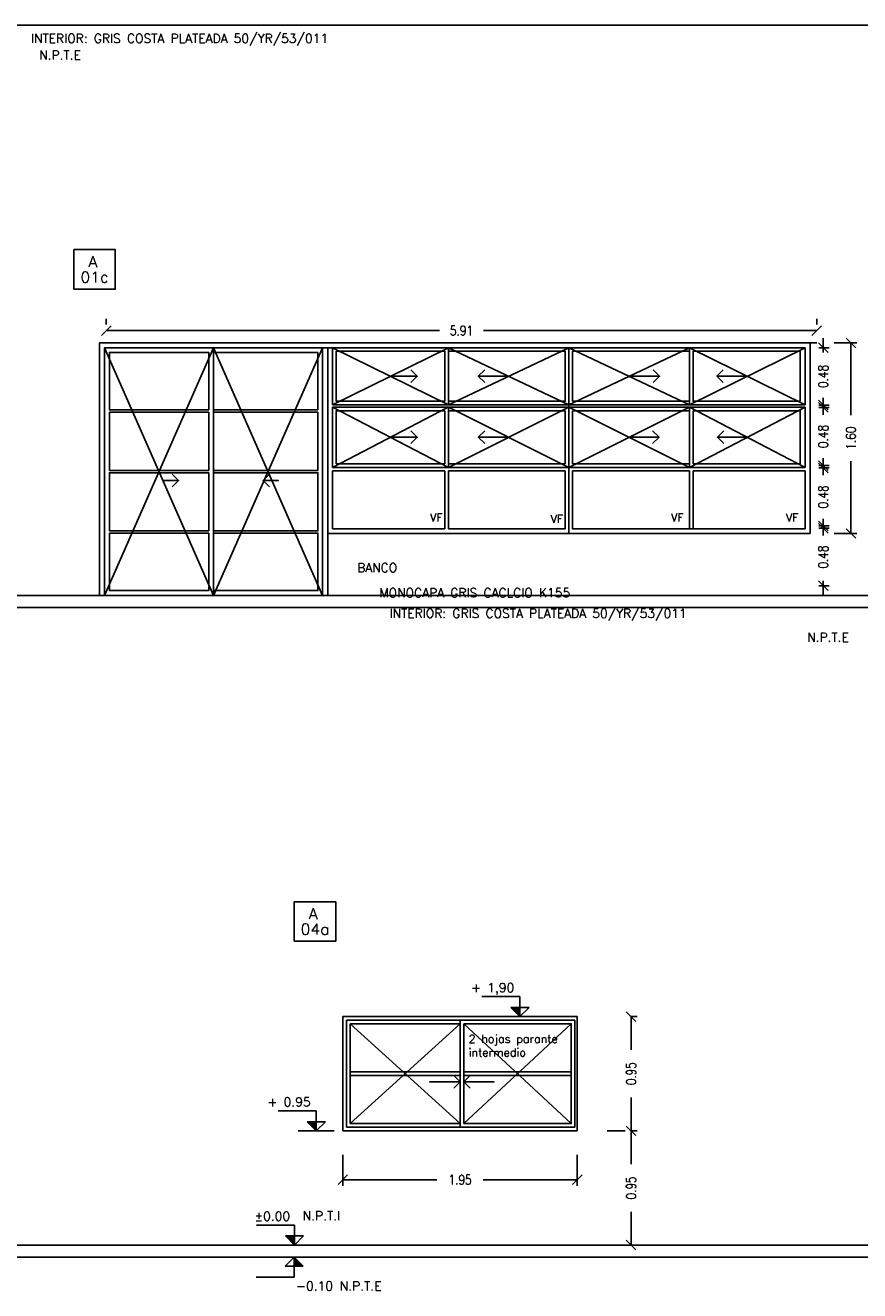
# Model space of a CAD drawing. Header units: millimetres. Extents: x -16.9 to 28.8, y -107.7 to -14.2.
# Tile 5 of 16: x -9.3 to -2.3, y -49.6 to -39.1. Entities that reach past the tile are written whole.
import ezdxf
from ezdxf.enums import TextEntityAlignment as Align

# ---------------------------------------------------------------- set-up
doc = ezdxf.new("R2010")
doc.units = ezdxf.units.MM
doc.header["$LTSCALE"] = 0.2
for name, color, linetype in [('A ALUMINIO', 5, 'Continuous'), ('A MURO', 1, 'Continuous'), ('A Muro visto', 2, 'Continuous'), ('A PROYECCION', 8, 'Continuous'), ('Acot-p', 2, 'Continuous'), ('NIVELES', 2, 'Continuous'), ('TEXTOS', 2, 'Continuous'), ('TXT', 3, 'Continuous'), ('TXT COTA', 3, 'Continuous'), ('TXT PLANILLAS', 3, 'Continuous'), ('TXT TERMINACIONES', 3, 'Continuous')]:
    doc.layers.add(name, color=color, linetype=linetype)
doc.styles.add('ESC20', font='romans.shx', dxfattribs={"height": 0.03})
doc.styles.add('ROMANS', font='romans.shx')
doc.styles.add('SaAS simplex', font='simplex.shx', dxfattribs={"width": 0.8})
doc.styles.get("Standard").update_dxf_attribs({"font": 'ARIALN.TTF'})
doc.styles.add('STYLE2', font='romans.shx')
doc.dimstyles.new('COTAS 75', dxfattribs={"dimscale": 0.01, "dimtxt": 8, "dimasz": 8, "dimexe": 5, "dimexo": 20, "dimgap": 10, "dimtad": 0, "dimzin": 9, "dimdsep": 46, "dimtxsty": 'SaAS simplex', "dimblk": 'OBLIQUE', "dimcen": 0, "dimclrd": 8, "dimclre": 8, "dimclrt": 256, "dimadec": 1, "dimazin": 0, "dimtfac": 1, "dimtmove": 2, "dimatfit": 3, "dimldrblk": 'OBLIQUE', "dimfxl": 10, "dimlwd": -1, "dimlwe": -1, "dimarcsym": 0})

# ---------------------------------------------------------------- blocks, each defined once
blk = doc.blocks.new('*U10')
at = {"color": 0, "linetype": 'ByBlock'}
blk.add_lwpolyline([(-0.287, -0.195), (0.287, -0.195), (0.287, 0.354), (-0.287, 0.354)], close=True, dxfattribs=at)
at = {"color": 0, "linetype": 'ByBlock', "style": 'ROMANS', "width": 1.1}
blk.add_text('A', height=0.15, dxfattribs=at).set_placement((-0.088, 0.112))
at = {"color": 0, "linetype": 'ByBlock', "style": 'ROMANS', "width": 1.05}
blk.add_attdef('NRO', text='', height=0.15, dxfattribs=at).set_placement((0, -0.027), align=Align.MIDDLE)
blk = doc.blocks.new('_Oblique')
at = {"layer": 'TXT COTA', "color": 0, "lineweight": -2}
blk.add_line((-0.5, -0.5), (0.5, 0.5), dxfattribs=at)
blk = doc.blocks.new('*D150')
at = {"layer": 'Defpoints', "color": 0, "transparency": 16777216}
for p in [(-8.604, -41.643), (-8.604, -41.745), (-2.694, -41.745)]:
    blk.add_point(p, dxfattribs=at)
at = {"layer": 'TXT COTA', "color": 8, "transparency": 16777216}
for p, q in [((-8.604, -41.545), (-8.604, -41.593)), ((-2.694, -41.545), (-2.694, -41.593)), ((-8.604, -41.643), (-5.833, -41.643)), ((-2.694, -41.643), (-5.465, -41.643))]:
    blk.add_line(p, q, dxfattribs=at)
at = {"layer": 'TXT COTA', "color": 8, "transparency": 16777216, "xscale": 0.08, "yscale": 0.08, "zscale": 0.08, "rotation": 180}
blk.add_blockref('_Oblique', (-8.604, -41.643), dxfattribs=at)
at = {"layer": 'TXT COTA', "color": 8, "transparency": 16777216, "xscale": 0.08, "yscale": 0.08, "zscale": 0.08}
blk.add_blockref('_Oblique', (-2.694, -41.643), dxfattribs=at)
at = {"layer": 'TXT COTA', "transparency": 16777216, "insert": (-5.649, -41.643), "char_height": 0.08, "attachment_point": 5, "style": 'SaAS simplex'}
blk.add_mtext('5.91', dxfattribs=at)
blk = doc.blocks.new('*D151')
at = {"layer": 'Defpoints', "color": 0, "transparency": 16777216}
for p in [(-2.878, -41.785), (-2.878, -42.262), (-2.64, -42.262)]:
    blk.add_point(p, dxfattribs=at)
at = {"layer": 'TXT COTA', "color": 8, "transparency": 16777216}
for p, q in [((-2.64, -41.785), (-2.64, -41.705)), ((-2.678, -41.785), (-2.59, -41.785)), ((-2.64, -41.785), (-2.64, -41.826)), ((-2.678, -42.262), (-2.59, -42.262)), ((-2.64, -42.262), (-2.64, -42.221)), ((-2.64, -42.262), (-2.64, -42.342))]:
    blk.add_line(p, q, dxfattribs=at)
at = {"layer": 'TXT COTA', "color": 8, "transparency": 16777216, "xscale": 0.08, "yscale": 0.08, "zscale": 0.08}
for p, rotation in [((-2.64, -41.785), 270), ((-2.64, -42.262), 90)]:
    blk.add_blockref('_Oblique', p, dxfattribs=dict(at, rotation=rotation))
at = {"layer": 'TXT COTA', "transparency": 16777216, "insert": (-2.64, -42.024), "char_height": 0.08, "attachment_point": 5, "rotation": 90, "style": 'SaAS simplex'}
blk.add_mtext('0.48', dxfattribs=at)
blk = doc.blocks.new('*D152')
at = {"layer": 'Defpoints', "color": 0, "transparency": 16777216}
for p in [(-2.878, -42.282), (-2.878, -42.765), (-2.64, -42.765)]:
    blk.add_point(p, dxfattribs=at)
at = {"layer": 'TXT COTA', "color": 8, "transparency": 16777216}
for p, q in [((-2.678, -42.282), (-2.59, -42.282)), ((-2.64, -42.282), (-2.64, -42.202)), ((-2.64, -42.282), (-2.64, -42.326)), ((-2.678, -42.765), (-2.59, -42.765)), ((-2.64, -42.765), (-2.64, -42.721)), ((-2.64, -42.765), (-2.64, -42.845))]:
    blk.add_line(p, q, dxfattribs=at)
at = {"layer": 'TXT COTA', "color": 8, "transparency": 16777216, "xscale": 0.08, "yscale": 0.08, "zscale": 0.08}
for p, rotation in [((-2.64, -42.282), 270), ((-2.64, -42.765), 90)]:
    blk.add_blockref('_Oblique', p, dxfattribs=dict(at, rotation=rotation))
at = {"layer": 'TXT COTA', "transparency": 16777216, "insert": (-2.64, -42.524), "char_height": 0.08, "attachment_point": 5, "rotation": 90, "style": 'SaAS simplex'}
blk.add_mtext('0.48', dxfattribs=at)
blk = doc.blocks.new('*D153')
at = {"layer": 'Defpoints', "color": 0, "transparency": 16777216}
for p in [(-2.878, -42.785), (-2.64, -42.785), (-2.878, -43.267)]:
    blk.add_point(p, dxfattribs=at)
at = {"layer": 'TXT COTA', "color": 8, "transparency": 16777216}
for p, q in [((-2.64, -42.785), (-2.64, -42.705)), ((-2.678, -42.785), (-2.59, -42.785)), ((-2.64, -42.785), (-2.64, -42.829)), ((-2.64, -43.267), (-2.64, -43.224)), ((-2.678, -43.267), (-2.59, -43.267)), ((-2.64, -43.267), (-2.64, -43.347))]:
    blk.add_line(p, q, dxfattribs=at)
at = {"layer": 'TXT COTA', "color": 8, "transparency": 16777216, "xscale": 0.08, "yscale": 0.08, "zscale": 0.08}
for p, rotation in [((-2.64, -42.785), 270), ((-2.64, -43.267), 90)]:
    blk.add_blockref('_Oblique', p, dxfattribs=dict(at, rotation=rotation))
at = {"layer": 'TXT COTA', "transparency": 16777216, "insert": (-2.64, -43.026), "char_height": 0.08, "attachment_point": 5, "rotation": 90, "style": 'SaAS simplex'}
blk.add_mtext('0.48', dxfattribs=at)
blk = doc.blocks.new('*D154')
at = {"layer": 'Defpoints', "color": 0, "transparency": 16777216}
for p in [(-2.878, -43.287), (-2.64, -43.287), (-2.878, -43.765)]:
    blk.add_point(p, dxfattribs=at)
at = {"layer": 'TXT COTA', "color": 8, "transparency": 16777216}
for p, q in [((-2.64, -43.287), (-2.64, -43.207)), ((-2.678, -43.287), (-2.59, -43.287)), ((-2.64, -43.287), (-2.64, -43.329)), ((-2.678, -43.765), (-2.59, -43.765)), ((-2.64, -43.765), (-2.64, -43.724)), ((-2.64, -43.765), (-2.64, -43.845))]:
    blk.add_line(p, q, dxfattribs=at)
at = {"layer": 'TXT COTA', "color": 8, "transparency": 16777216, "xscale": 0.08, "yscale": 0.08, "zscale": 0.08}
for p, rotation in [((-2.64, -43.287), 270), ((-2.64, -43.765), 90)]:
    blk.add_blockref('_Oblique', p, dxfattribs=dict(at, rotation=rotation))
at = {"layer": 'TXT COTA', "transparency": 16777216, "insert": (-2.64, -43.526), "char_height": 0.08, "attachment_point": 5, "rotation": 90, "style": 'SaAS simplex'}
blk.add_mtext('0.48', dxfattribs=at)
blk = doc.blocks.new('*D168')
at = {"layer": 'Defpoints', "color": 0, "transparency": 16777216}
for p in [(-2.75, -41.745), (-2.75, -43.33), (-2.41, -43.33)]:
    blk.add_point(p, dxfattribs=at)
at = {"layer": 'TXT COTA', "color": 8, "transparency": 16777216}
for p, q in [((-2.55, -41.745), (-2.36, -41.745)), ((-2.41, -41.745), (-2.41, -42.346)), ((-2.41, -43.33), (-2.41, -42.729)), ((-2.55, -43.33), (-2.36, -43.33))]:
    blk.add_line(p, q, dxfattribs=at)
at = {"layer": 'TXT COTA', "color": 8, "transparency": 16777216, "xscale": 0.08, "yscale": 0.08, "zscale": 0.08}
for p, rotation in [((-2.41, -41.745), 90), ((-2.41, -43.33), 270)]:
    blk.add_blockref('_Oblique', p, dxfattribs=dict(at, rotation=rotation))
at = {"layer": 'TXT COTA', "transparency": 16777216, "insert": (-2.41, -42.537), "char_height": 0.08, "attachment_point": 5, "rotation": 90, "style": 'SaAS simplex'}
blk.add_mtext('1.60', dxfattribs=at)
blk = doc.blocks.new('*U7')
at = {"linetype": 'Continuous'}
blk.add_hatch(color=256, dxfattribs=at).paths.add_polyline_path([(-0.151, 7.751), (0, 7.6), (0, 7.751)])
for p, q in [((0, 7.933), (-0.635, 7.933)), ((0, 7.6), (0, 7.933)), ((0, 7.6), (-0.151, 7.751)), ((-0.151, 7.751), (0.151, 7.751)), ((0, 7.6), (0.151, 7.751))]:
    blk.add_line(p, q, dxfattribs=at)
blk.add_line((-0.3, 7.6), (0.3, 7.6))
at = {"linetype": 'Continuous', "style": 'STYLE2'}
blk.add_attdef('NIVEL', (-0.664, 8.005), '', height=0.15, dxfattribs=at)
blk = doc.blocks.new('*U181')
at = {"linetype": 'Continuous'}
blk.add_hatch(color=256, dxfattribs=at).paths.add_polyline_path([(-0.075, 2.825), (0, 2.9), (0, 2.825)])
for p, q in [((0, 2.9), (-0.075, 2.825)), ((0, 2.9), (0, 2.733)), ((0, 2.9), (0.075, 2.825)), ((-0.075, 2.825), (0.075, 2.825)), ((0, 2.733), (0.317, 2.733))]:
    blk.add_line(p, q, dxfattribs=at)
at = {"linetype": 'Continuous', "style": 'ROMANS'}
blk.add_attdef('NIVEL', (-0.014, 2.622), '', height=0.075, dxfattribs=at)
blk = doc.blocks.new('*D554')
at = {"layer": 'Defpoints', "color": 0, "ltscale": 0.3, "transparency": 16777216}
for p in [(-6.636, -48.297), (-4.686, -48.297), (-4.686, -48.704)]:
    blk.add_point(p, dxfattribs=at)
at = {"layer": 'TXT TERMINACIONES', "color": 8, "ltscale": 0.3, "transparency": 16777216}
for p, q in [((-6.636, -48.497), (-6.636, -48.754)), ((-4.686, -48.497), (-4.686, -48.754)), ((-6.636, -48.704), (-5.853, -48.704)), ((-4.686, -48.704), (-5.47, -48.704))]:
    blk.add_line(p, q, dxfattribs=at)
at = {"layer": 'TXT TERMINACIONES', "color": 8, "ltscale": 0.3, "transparency": 16777216, "xscale": 0.08, "yscale": 0.08, "zscale": 0.08, "rotation": 180}
blk.add_blockref('_Oblique', (-6.636, -48.704), dxfattribs=at)
at = {"layer": 'TXT TERMINACIONES', "color": 8, "ltscale": 0.3, "transparency": 16777216, "xscale": 0.08, "yscale": 0.08, "zscale": 0.08}
blk.add_blockref('_Oblique', (-4.686, -48.704), dxfattribs=at)
at = {"layer": 'TXT TERMINACIONES', "ltscale": 0.3, "transparency": 16777216, "insert": (-5.661, -48.704), "char_height": 0.08, "attachment_point": 5, "style": 'SaAS simplex'}
blk.add_mtext('1.95', dxfattribs=at)
blk = doc.blocks.new('*D553')
at = {"layer": 'Defpoints', "color": 0, "ltscale": 0.3, "transparency": 16777216}
for p in [(-4.238, -48.297), (-4.238, -49.247), (-4.238, -49.247)]:
    blk.add_point(p, dxfattribs=at)
at = {"layer": 'TXT TERMINACIONES', "color": 8, "ltscale": 0.3, "transparency": 16777216}
for p, q in [((-4.438, -48.297), (-4.288, -48.297)), ((-4.238, -48.297), (-4.238, -48.574)), ((-4.238, -49.247), (-4.238, -48.97)), ((-4.038, -49.247), (-4.188, -49.247))]:
    blk.add_line(p, q, dxfattribs=at)
at = {"layer": 'TXT TERMINACIONES', "color": 8, "ltscale": 0.3, "transparency": 16777216, "xscale": 0.08, "yscale": 0.08, "zscale": 0.08}
for p, rotation in [((-4.238, -48.297), 90), ((-4.238, -49.247), 270)]:
    blk.add_blockref('_Oblique', p, dxfattribs=dict(at, rotation=rotation))
at = {"layer": 'TXT TERMINACIONES', "ltscale": 0.3, "transparency": 16777216, "insert": (-4.238, -48.772), "char_height": 0.08, "attachment_point": 5, "rotation": 90, "style": 'SaAS simplex'}
blk.add_mtext('0.95', dxfattribs=at)
blk = doc.blocks.new('*D555')
at = {"layer": 'Defpoints', "color": 0, "transparency": 16777216}
for p in [(-4.686, -47.347), (-4.686, -48.297), (-4.238, -48.297)]:
    blk.add_point(p, dxfattribs=at)
at = {"layer": 'TXT', "color": 8, "transparency": 16777216}
for p, q in [((-4.238, -47.347), (-4.188, -47.347)), ((-4.238, -47.347), (-4.238, -47.624)), ((-4.238, -48.297), (-4.238, -48.02)), ((-4.238, -48.297), (-4.188, -48.297))]:
    blk.add_line(p, q, dxfattribs=at)
at = {"layer": 'TXT', "color": 8, "transparency": 16777216, "xscale": 0.08, "yscale": 0.08, "zscale": 0.08}
for p, rotation in [((-4.238, -47.347), 90), ((-4.238, -48.297), 270)]:
    blk.add_blockref('_Oblique', p, dxfattribs=dict(at, rotation=rotation))
at = {"layer": 'TXT', "transparency": 16777216, "insert": (-4.238, -47.822), "char_height": 0.08, "attachment_point": 5, "rotation": 90, "style": 'SaAS simplex'}
blk.add_mtext('0.95', dxfattribs=at)

msp = doc.modelspace()

# ---------------------------------------------------------------- linework, layer by layer
at = {"layer": 'A ALUMINIO'}
for p, q in [((-8.661, -43.845), (-8.661, -41.745)), ((-8.604, -41.745), (-2.694, -41.745)), ((-7.711, -41.785), (-7.711, -43.845)), ((-6.844, -41.825), (-7.711, -41.825)), ((-6.844, -42.302), (-6.844, -41.825)), ((-6.804, -41.785), (-2.791, -41.785)), ((-6.721, -42.26), (-6.721, -41.785)), ((-5.758, -41.785), (-5.758, -42.26)), ((-4.786, -41.825), (-4.786, -42.23)), ((-4.756, -41.785), (-4.756, -43.33)), ((-3.753, -41.815), (-4.726, -41.815)), ((-4.726, -41.815), (-4.726, -42.23)), ((-3.753, -41.785), (-3.753, -42.26)), ((-2.831, -42.23), (-2.831, -41.815)), ((-2.791, -41.785), (-2.791, -42.26)), ((-6.721, -42.26), (-4.756, -42.26)), ((-6.721, -42.28), (-4.756, -42.28)), ((-6.721, -42.78), (-6.721, -42.28)), ((-5.758, -42.26), (-4.786, -42.26)), ((-5.758, -42.28), (-5.758, -42.78)), ((-2.791, -42.26), (-4.756, -42.26)), ((-4.726, -42.23), (-3.753, -42.23)), ((-3.753, -42.26), (-4.726, -42.26)), ((-3.753, -42.28), (-3.753, -42.78)), ((-7.751, -42.322), (-8.578, -42.322)), ((-7.711, -42.302), (-6.844, -42.302)), ((-7.711, -42.322), (-6.844, -42.322)), ((-5.758, -42.31), (-4.786, -42.31)), ((-4.786, -42.31), (-4.786, -42.75)), ((-3.753, -42.31), (-4.726, -42.31)), ((-4.726, -42.31), (-4.726, -42.75)), ((-8.661, -42.795), (-8.661, -43.845)), ((-7.751, -42.805), (-8.578, -42.805)), ((-7.711, -42.805), (-6.844, -42.805)), ((-6.721, -42.78), (-4.756, -42.78)), ((-6.721, -42.81), (-5.788, -42.81)), ((-5.788, -42.81), (-5.788, -43.29)), ((-5.758, -42.75), (-4.786, -42.75)), ((-5.758, -42.81), (-4.786, -42.81)), ((-5.758, -42.81), (-5.758, -43.29)), ((-2.791, -42.78), (-4.756, -42.78)), ((-3.753, -42.75), (-4.726, -42.75)), ((-3.753, -42.81), (-4.726, -42.81)), ((-3.753, -42.81), (-3.753, -43.29)), ((-2.791, -42.81), (-3.723, -42.81)), ((-3.723, -42.81), (-3.723, -43.29)), ((-4.786, -42.84), (-4.786, -43.223)), ((-2.75, -43.33), (-6.761, -43.33)), ((-6.636, -47.347, 10), (-4.686, -47.347, 10)), ((-6.636, -47.347, 10), (-6.636, -48.297, 10)), ((-4.686, -47.347, 10), (-4.686, -48.297, 10)), ((-6.606, -47.822, 10), (-6.606, -47.377, 10)), ((-6.606, -47.377, 10), (-5.661, -47.377, 10)), ((-6.576, -47.837, 10), (-6.576, -47.407, 10)), ((-5.661, -47.377, 10), (-4.706, -47.377, 10)), ((-5.661, -47.377, 10), (-5.661, -47.822, 10)), ((-5.661, -47.377, 10), (-5.661, -47.822, 10)), ((-4.736, -47.407, 10), (-4.736, -47.792, 10)), ((-4.736, -47.407, 10), (-4.736, -47.837, 10)), ((-4.706, -48.267, 10), (-4.706, -47.377, 10)), ((-6.576, -47.807, 10), (-5.661, -47.807, 10)), ((-6.576, -47.837, 10), (-5.661, -47.837, 10)), ((-6.576, -47.837, 10), (-6.576, -48.237, 10)), ((-5.661, -47.822, 10), (-5.661, -48.267, 10)), ((-5.631, -47.792, 10), (-5.631, -48.237, 10)), ((-5.631, -47.807, 10), (-4.736, -47.807, 10)), ((-5.631, -47.837, 10), (-4.736, -47.837, 10)), ((-6.606, -48.267, 10), (-4.706, -48.267, 10)), ((-4.686, -48.297, 10), (-6.636, -48.297, 10))]:
    msp.add_line(p, q, dxfattribs=at)
for points in [[(-8.661, -43.845), (-6.761, -43.845), (-6.761, -41.785)], [(-8.618, -43.845), (-8.618, -41.785), (-6.804, -41.785), (-6.804, -43.845)], [(-6.721, -42.26), (-6.721, -41.825)], [(-2.831, -41.815), (-3.723, -41.815), (-3.723, -42.23), (-2.831, -42.23)], [(-2.791, -42.78), (-2.791, -42.28), (-4.756, -42.28)], [(-8.578, -42.805), (-8.578, -42.322)], [(-7.751, -42.322), (-7.751, -42.805)], [(-6.844, -42.805), (-6.844, -42.322)], [(-5.788, -42.31), (-5.788, -42.75), (-6.691, -42.75), (-6.691, -42.31), (-5.788, -42.31)], [(-3.723, -42.31), (-3.723, -42.75), (-2.831, -42.75), (-2.831, -42.31), (-3.723, -42.31)], [(-5.788, -43.29), (-6.721, -43.29), (-6.721, -42.81)], [(-4.786, -42.81), (-4.786, -43.29), (-5.758, -43.29)], [(-4.726, -42.81), (-4.726, -43.29), (-2.791, -43.29), (-2.791, -42.81)], [(-7.711, -43.307), (-6.844, -43.307), (-6.844, -42.825), (-7.711, -42.825)], [(-7.711, -43.805), (-6.844, -43.805), (-6.844, -43.327), (-7.711, -43.327)]]:
    msp.add_lwpolyline(points, dxfattribs=at)
for points in [[(-8.578, -42.292), (-8.578, -41.825), (-7.751, -41.825), (-7.751, -42.302), (-8.578, -42.302)], [(-6.691, -41.815), (-5.788, -41.815), (-5.788, -42.23), (-6.691, -42.23)], [(-5.758, -42.23), (-4.786, -42.23), (-4.786, -41.815), (-5.758, -41.815)], [(-8.578, -43.304), (-8.578, -42.825), (-7.751, -42.825), (-7.751, -43.307), (-8.578, -43.307)], [(-8.578, -43.327), (-7.751, -43.327), (-7.751, -43.805), (-8.578, -43.805), (-8.578, -43.334)]]:
    msp.add_lwpolyline(points, close=True, dxfattribs=at)
at = {"layer": 'A ALUMINIO', "elevation": 10}
for points in [[(-6.606, -48.267), (-6.606, -47.407)], [(-6.576, -47.407), (-5.661, -47.407)], [(-6.576, -47.407), (-6.576, -47.807)], [(-6.576, -48.237), (-5.661, -48.237)]]:
    msp.add_lwpolyline(points, dxfattribs=at)
for points in [[(-5.631, -47.407), (-4.736, -47.407), (-4.736, -47.807), (-5.631, -47.807)], [(-5.631, -48.237), (-4.736, -48.237), (-4.736, -47.837), (-5.631, -47.837)]]:
    msp.add_lwpolyline(points, close=True, dxfattribs=at)
at = {"layer": 'A MURO'}
for p, q in [((-16.869, -39.104), (28.799, -39.104)), ((-16.869, -43.845), (28.799, -43.845)), ((-16.869, -43.945), (28.799, -43.945))]:
    msp.add_line(p, q, dxfattribs=at)
at = {"layer": 'A Muro visto', "color": 1}
for p, q in [((28.799, -49.247, 10), (-16.869, -49.247, 10)), ((28.799, -49.347, 10), (-16.869, -49.347, 10))]:
    msp.add_line(p, q, dxfattribs=at)
at = {"layer": 'A Muro visto'}
msp.add_lwpolyline([(-8.661, -43.845), (-8.661, -41.745), (-2.75, -41.745), (-2.75, -43.33), (-6.761, -43.33), (-6.761, -43.845)], close=True, dxfattribs=at)
at = {"layer": 'A PROYECCION'}
for p, q in [((-8.618, -41.785), (-7.711, -43.845)), ((-7.711, -41.785), (-8.618, -43.845)), ((-7.711, -41.785), (-6.804, -43.845)), ((-6.804, -41.785), (-7.711, -43.845)), ((-5.758, -41.785), (-6.721, -42.26)), ((-6.721, -41.785), (-5.758, -42.26)), ((-5.758, -41.785), (-4.756, -42.26)), ((-4.756, -41.785), (-5.758, -42.26)), ((-3.753, -41.785), (-4.756, -42.26)), ((-4.756, -41.785), (-3.753, -42.26)), ((-3.753, -41.785), (-2.791, -42.26)), ((-2.791, -41.785), (-3.753, -42.26)), ((-5.759, -42.28), (-6.721, -42.78)), ((-6.721, -42.28), (-5.758, -42.78)), ((-5.758, -42.28), (-4.756, -42.78)), ((-4.756, -42.28), (-5.758, -42.78)), ((-3.753, -42.28), (-4.756, -42.78)), ((-4.756, -42.28), (-3.753, -42.78)), ((-3.753, -42.28), (-2.791, -42.78)), ((-2.791, -42.28), (-3.753, -42.78)), ((-6.576, -47.407, 10), (-5.661, -48.237, 10)), ((-6.576, -48.237, 10), (-5.661, -47.407, 10)), ((-5.631, -47.407, 10), (-4.736, -48.237, 10)), ((-5.631, -48.237, 10), (-4.736, -47.407, 10))]:
    msp.add_line(p, q, dxfattribs=at)
for points in [[(-6.07, -41.969), (-6.017, -42.022), (-6.24, -42.022), (-6.017, -42.022), (-6.07, -42.075)], [(-5.456, -41.969), (-5.51, -42.022), (-5.257, -42.022), (-5.51, -42.022), (-5.456, -42.075)], [(-4.055, -41.969), (-4.002, -42.022), (-4.254, -42.022), (-4.002, -42.022), (-4.055, -42.075)], [(-3.472, -41.969), (-3.525, -42.022), (-3.272, -42.022), (-3.525, -42.022), (-3.472, -42.075)], [(-6.07, -42.477), (-6.017, -42.53), (-6.24, -42.53), (-6.017, -42.53), (-6.07, -42.583)], [(-5.456, -42.477), (-5.51, -42.53), (-5.257, -42.53), (-5.51, -42.53), (-5.456, -42.583)], [(-4.059, -42.477), (-4.006, -42.53), (-4.259, -42.53), (-4.006, -42.53), (-4.059, -42.583)], [(-3.468, -42.477), (-3.521, -42.53), (-3.268, -42.53), (-3.521, -42.53), (-3.468, -42.583)], [(-8.055, -42.837), (-8.002, -42.89), (-8.129, -42.89), (-8.002, -42.89), (-8.055, -42.943)], [(-7.247, -42.837), (-7.3, -42.89), (-7.172, -42.89), (-7.3, -42.89), (-7.247, -42.943)]]:
    msp.add_lwpolyline(points, dxfattribs=at)
at = {"layer": 'A PROYECCION', "elevation": 10}
for points in [[(-5.714, -47.837), (-5.661, -47.89), (-5.914, -47.89), (-5.661, -47.89), (-5.714, -47.943)], [(-5.578, -47.837), (-5.631, -47.89), (-5.378, -47.89), (-5.631, -47.89), (-5.578, -47.943)]]:
    msp.add_lwpolyline(points, dxfattribs=at)

# ---------------------------------------------------------------- block references
at = {"layer": 'Acot-p', "ltscale": 0.025}
ref = msp.add_blockref('*U181', (-7.04, -52.247, 10), dxfattribs=dict(at, xscale=-1))
ref.add_attrib('NIVEL', '-0.10', (-7.026, -49.625, 10), dxfattribs={"layer": '0', "linetype": 'Continuous', "height": 0.075, "style": 'ROMANS'})
at = {"layer": 'NIVELES', "ltscale": 0.025}
ref = msp.add_blockref('*U7', (-5.163, -51.147, 10), dxfattribs=dict(at, xscale=0.5, yscale=0.5, zscale=0.5))
ref.add_attrib('NIVEL', '+ 1,90', (-5.57, -47.144, 10), dxfattribs={"layer": '0', "linetype": 'Continuous', "height": 0.075, "style": 'STYLE2'})
ref = msp.add_blockref('*U7', (-6.857, -52.097, 10), dxfattribs=dict(at, xscale=0.5, yscale=0.5, zscale=0.5))
ref.add_attrib('NIVEL', '+ 0.95', (-7.264, -48.094, 10), dxfattribs={"layer": '0', "linetype": 'Continuous', "height": 0.075, "style": 'STYLE2'})
at = {"layer": 'NIVELES', "ltscale": 0.025, "xscale": 0.5, "yscale": 0.5, "zscale": 0.5}
msp.add_blockref('*U7', (-7.038, -53.047, 10), dxfattribs=at).add_auto_attribs({'NIVEL': '%%P0.00'})
at = {"layer": 'TXT PLANILLAS', "xscale": 0.6, "yscale": 0.6, "zscale": 0.6}
for p, values in [((-8.701, -41.182), {'NRO': '01c'}), ((-6.868, -46.604, 10), {'NRO': '04a'})]:
    msp.add_blockref('*U10', p, dxfattribs=at).add_auto_attribs(values)

# ---------------------------------------------------------------- texts
at = {"layer": 'TEXTOS', "ltscale": 0.025, "char_height": 0.075, "width": 0.25975, "attachment_point": 1, "style": 'ROMANS'}
for s, insert in [('N.P.T.E', (-9.162, -39.315)), ('N.P.T.E', (-2.774, -44.156)), ('N.P.T.I', (-6.97, -48.966, 20)), ('N.P.T.E', (-6.662, -49.55, 10))]:
    msp.add_mtext(s, dxfattribs=dict(at, insert=insert))
at = {"layer": 'TXT COTA', "ltscale": 0.025, "char_height": 0.0748, "style": 'ESC20'}
for s, insert, width, attachment_point in [('INTERIOR: GRIS COSTA PLATEADA 50/YR/53/011', (-9.23, -39.176), 2.96853, 1), ('BANCO', (-6.517, -43.577), 1.56747, 1), ('MONOCAPA GRIS CACLCIO K155', (-4.745, -43.786), 2.196, 3), ('INTERIOR: GRIS COSTA PLATEADA 50/YR/53/011', (-3.776, -43.957), 2.96853, 3)]:
    msp.add_mtext(s, dxfattribs=dict(at, insert=insert, width=width, attachment_point=attachment_point))
at = {"layer": 'TXT TERMINACIONES', "color": 252, "char_height": 0.06784}
for s, insert, attachment_point in [('{\\Fromans|c0;VF}', (-5.911, -43.231, 10), 7), ('{\\Fromans|c0;VF}', (-4.908, -43.242, 10), 7), ('{\\Fromans|c0;VF}', (-3.906, -43.231, 10), 7), ('{\\Fromans|c0;VF}', (-2.951, -43.231, 10), 7), ('{\\Fromans|c0;2 hojas parante \\Pintermedio}', (-5.59, -47.498, 10), 1)]:
    msp.add_mtext(s, dxfattribs=dict(at, insert=insert, attachment_point=attachment_point))

# ---------------------------------------------------------------- dimensions: what is measured, and where the dimension line sits
at = {"layer": 'TXT'}
dim = msp.add_linear_dim(base=(-4.238, -48.297, 10), p1=(-4.686, -47.347, 10), p2=(-4.686, -48.297, 10), angle=90, dimstyle='COTAS 75', override={"dimfxl": 0.0015, "dimfxlon": 1}, dxfattribs=at)
dim.commit()
dim.dimension.update_dxf_attribs({"geometry": '*D555', "text_midpoint": (-4.238, -47.822, 10)})
at = {"layer": 'TXT COTA'}
for base, p1, p2, angle, picture, middle in [((-8.604, -41.643), (-2.694, -41.745), (-8.604, -41.745), 180, '*D150', (-5.649, -41.643)), ((-2.64, -42.262), (-2.878, -41.785), (-2.878, -42.262), 90, '*D151', (-2.64, -42.024)), ((-2.64, -42.765), (-2.878, -42.282), (-2.878, -42.765), 90, '*D152', (-2.64, -42.524)), ((-2.64, -42.785), (-2.878, -43.267), (-2.878, -42.785), 90, '*D153', (-2.64, -43.026)), ((-2.64, -43.287), (-2.878, -43.765), (-2.878, -43.287), 90, '*D154', (-2.64, -43.526))]:
    dim = msp.add_linear_dim(base=base, p1=p1, p2=p2, angle=angle, dimstyle='COTAS 75', dxfattribs=at)
    dim.commit()
    dim.dimension.update_dxf_attribs({"geometry": picture, "text_midpoint": middle})
dim = msp.add_linear_dim(base=(-2.41, -43.33), p1=(-2.75, -41.745), p2=(-2.75, -43.33), angle=90, text='1.60', dimstyle='COTAS 75', dxfattribs=at)
dim.commit()
dim.dimension.update_dxf_attribs({"geometry": '*D168', "text_midpoint": (-2.41, -42.537)})
at = {"layer": 'TXT TERMINACIONES', "ltscale": 0.3}
dim = msp.add_linear_dim(base=(-4.238, -49.247, 10), p1=(-4.238, -48.297, 10), p2=(-4.238, -49.247, 10), angle=90, dimstyle='COTAS 75', dxfattribs=at)
dim.commit()
dim.dimension.update_dxf_attribs({"geometry": '*D553', "text_midpoint": (-4.238, -48.772, 10)})
dim = msp.add_linear_dim(base=(-4.686, -48.704, 10), p1=(-6.636, -48.297, 10), p2=(-4.686, -48.297, 10), dimstyle='COTAS 75', dxfattribs=at)
dim.commit()
dim.dimension.update_dxf_attribs({"geometry": '*D554', "text_midpoint": (-5.661, -48.704, 10)})

doc.saveas('drawing.dxf')
